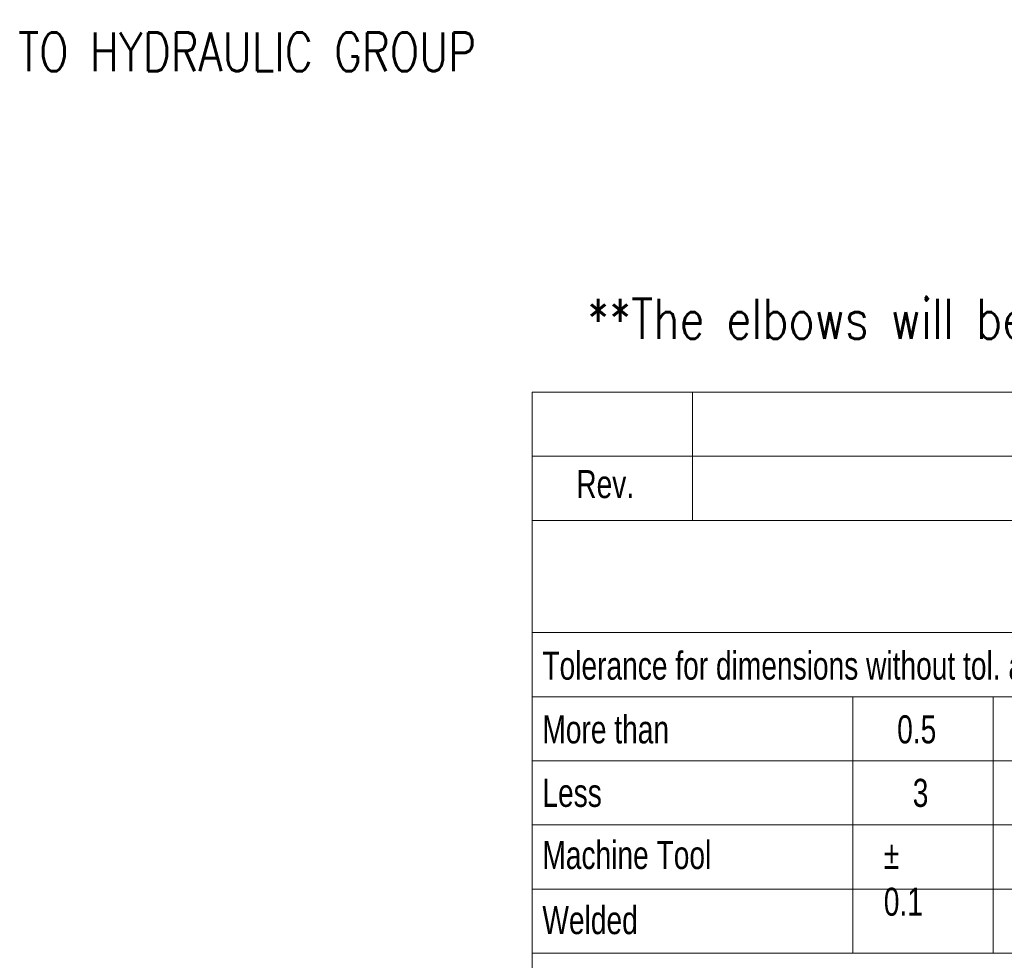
# Model space of a CAD drawing. Header units: millimetres. Extents: x 0 to 594, y 0 to 424.
# Tile 6 of 13: x 369 to 433, y 51 to 112. Entities that reach past the tile are written whole.
import ezdxf

# ---------------------------------------------------------------- set-up
doc = ezdxf.new("R2010")
doc.units = ezdxf.units.MM
doc.header["$LTSCALE"] = 0.25
doc.layers.add('Annotation', color=7, linetype='Continuous')
doc.layers.add('SLD-0', color=179, linetype='Continuous')
doc.styles.add('AdskIsoAnnotation', font='romans.shx', dxfattribs={"width": 0.8, "height": 1})
doc.styles.add('AdskIsoMetric', font='romans.shx', dxfattribs={"width": 0.8, "height": 2.5})
doc.styles.add('SLDTEXTSTYLE2', font='TXT', dxfattribs={"width": 0.638186})
doc.styles.add('SLDTEXTSTYLE3', font='TXT', dxfattribs={"width": 0.75})

msp = doc.modelspace()

# ---------------------------------------------------------------- linework, layer by layer
at = {"color": 7, "linetype": 'Continuous', "lineweight": 18}
for p, q in [((402.554, 87.962), (588.826, 87.962)), ((402.554, 87.962), (402.554, 83.822)), ((412.902, 87.962), (412.902, 79.683)), ((402.554, 83.822), (588.826, 83.822)), ((402.554, 83.822), (402.554, 79.683)), ((402.554, 79.683), (402.554, 72.439)), ((402.554, 79.683), (588.826, 79.683)), ((402.554, 72.439), (402.554, 68.3)), ((402.554, 72.439), (588.826, 72.439)), ((402.554, 68.3), (495.69, 68.3)), ((402.554, 68.3), (402.554, 64.16)), ((423.251, 68.3), (423.251, 51.742)), ((432.306, 51.742), (432.306, 68.3)), ((402.554, 64.16), (402.554, 60.021)), ((402.554, 64.16), (495.69, 64.16)), ((402.554, 60.021), (402.554, 55.882)), ((402.554, 60.021), (495.69, 60.021)), ((402.554, 55.882), (402.554, 51.742)), ((402.554, 55.882), (495.69, 55.882)), ((402.554, 51.742), (402.554, 5.174)), ((402.554, 51.742), (423.251, 51.742)), ((423.251, 51.742), (432.306, 51.742)), ((432.306, 51.742), (441.361, 51.742))]:
    msp.add_line(p, q, dxfattribs=at)

# ---------------------------------------------------------------- texts
at = {"insert": (406.104, 93.992), "char_height": 2.59725, "attachment_point": 1, "style": 'AdskIsoMetric'}
msp.add_mtext_dynamic_manual_height_columns('**The elbows will be manufactured from bent pipes using a manual bending machine', width=4135.89111, gutter_width=12.986, heights=[0], dxfattribs=at)
at = {"color": 7, "linetype": 'Continuous', "lineweight": 0, "style": 'SLDTEXTSTYLE3'}
for s, insert, char_height, attachment_point in [('Rev.', (407.272, 82.929), 1.811, 2), ('Tolerance for dimensions without tol. according to ISO 2768-mK', (403.216, 71.209), 1.81098, 1), ('More than', (403.216, 67.094), 1.811, 1), ('0.5', (426.119, 67.094), 1.811, 1), ('Less', (403.216, 62.996), 1.811, 1), ('3', (427.122, 62.996), 1.811, 1), ('Machine Tool', (403.216, 58.985), 1.81098, 1), ('%%p^J0.1', (425.256, 58.985), 1.811, 1), ('Welded', (403.216, 54.78), 1.811, 1)]:
    msp.add_mtext(s, dxfattribs=dict(at, insert=insert, char_height=char_height, attachment_point=attachment_point))
at = {"layer": 'Annotation', "insert": (369.37, 108.681), "char_height": 2.5, "attachment_point": 7, "style": 'AdskIsoAnnotation', "bg_fill": 3, "box_fill_scale": 1, "bg_fill_color": 256, "bg_fill_true_color": 13158600, "bg_fill_transparency": 0}
msp.add_mtext('TO HYDRAULIC GROUP', dxfattribs=at)
at = {"layer": 'SLD-0', "color": 7, "insert": (493.275, 77.241), "char_height": 2.328397, "attachment_point": 2, "style": 'SLDTEXTSTYLE2'}
msp.add_mtext('This drawing is property of INSERTEC. Must not be copier or transferred to third parties in any way without written authorization.', dxfattribs=at)

doc.saveas('drawing.dxf')
